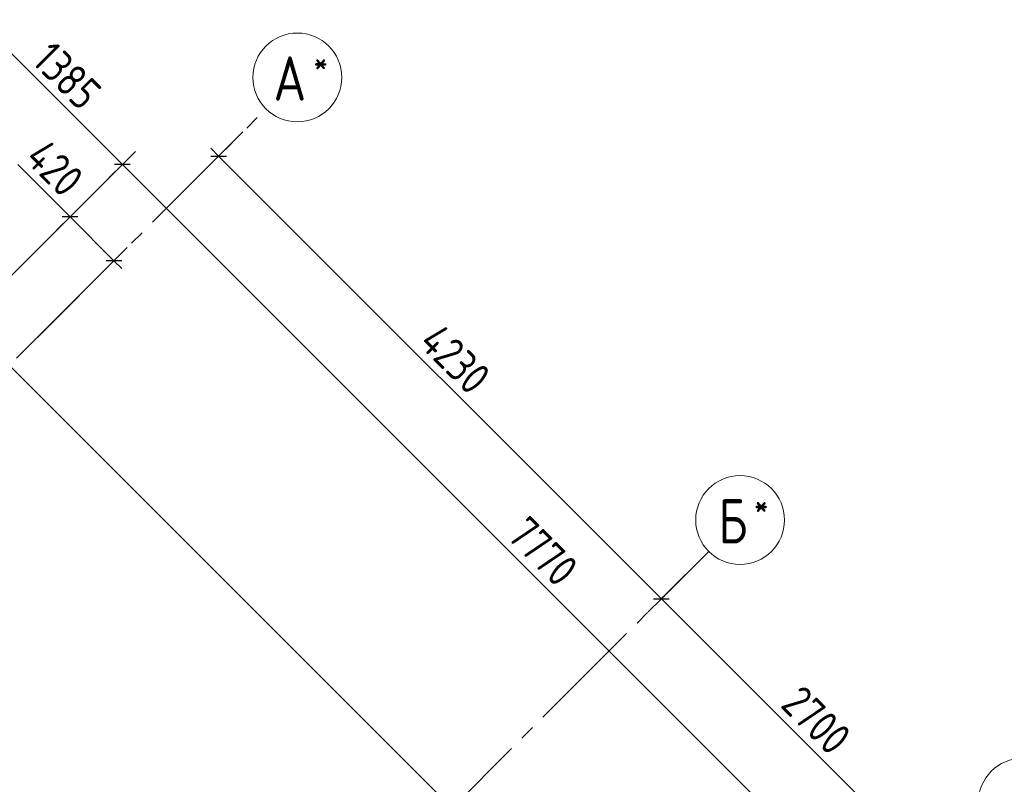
# Model space of a CAD drawing. Header units: millimetres. Extents: x 0 to 43617, y 0 to 59400.
# Tile 20 of 32: x 26508 to 33160, y 31355 to 36522. Entities that reach past the tile are written whole.
import ezdxf

# ---------------------------------------------------------------- set-up
doc = ezdxf.new("R2010")
doc.units = ezdxf.units.MM
doc.linetypes.add('______5', pattern=[1100, 800, -100, 100, -100])
for name, color, linetype, lineweight in [('Standard', 7, 'Continuous', 25), ('Оси', 40, '______5', 18), ('Размерная выноска', 7, 'Continuous', 13)]:
    doc.layers.add(name, color=color, linetype=linetype, lineweight=lineweight)
doc.layers.add('ЖБ Перекрытие верхний уровень', color=7, linetype='Continuous', lineweight=25, true_color=0xe0e0ff)
doc.styles.add('GOST 2.304-81', font='txt')
doc.styles.add('ISOCPEUR', font='txt')

msp = doc.modelspace()

# ---------------------------------------------------------------- linework, layer by layer
at = {"layer": 'Standard', "color": 7, "linetype": 'Continuous', "lineweight": 13, "transparency": 33554687}
for p, q in [((27201.9, 35543.9), (26223.4, 36522.4)), ((27852.4, 35600.5), (27799.4, 35653.5)), ((27852.4, 35600.5), (30843.5, 32609.4)), ((32696.1, 30049.7), (27201.9, 35543.9)), ((26848.3, 35190.4), (26795.3, 35243.4)), ((27145.3, 34893.4), (26848.3, 35190.4)), ((27145.3, 34893.4), (27198.3, 34840.4)), ((30843.5, 32609.4), (32752.7, 30700.2))]:
    msp.add_line(p, q, dxfattribs=at)
at = {"layer": 'Standard', "color": 251, "linetype": 'Continuous', "lineweight": -3, "true_color": 0x656565, "transparency": 33554687}
for p, q in [((27852.4, 35600.5), (28015.4, 35763.5)), ((27852.4, 35600.5), (27940.8, 35688.9)), ((27201.9, 35543.9), (27290.3, 35632.3)), ((27852.4, 35600.5), (27764, 35512.1)), ((27201.9, 35543.9), (26211.9, 34554)), ((27201.9, 35543.9), (27113.5, 35455.5)), ((26848.3, 35190.4), (26936.7, 35278.8)), ((26848.3, 35190.4), (26211.9, 34554)), ((26848.3, 35190.4), (26759.9, 35102)), ((27145.3, 34893.4), (27233.7, 34981.8)), ((27145.3, 34893.4), (26508.9, 34257)), ((27145.3, 34893.4), (27056.9, 34805)), ((30843.5, 32609.4), (30931.9, 32697.8)), ((30843.5, 32609.4), (30755.1, 32521))]:
    msp.add_line(p, q, dxfattribs=at)
at = {"layer": 'Standard', "color": 7, "linetype": 'Continuous', "lineweight": 25, "transparency": 33554687}
for p, q in [((27799.4, 35600.5), (27905.4, 35600.5)), ((27254.9, 35543.9), (27148.8, 35543.9)), ((26901.4, 35190.4), (26795.3, 35190.4)), ((27198.3, 34893.4), (27092.3, 34893.4)), ((30790.4, 32609.4), (30896.5, 32609.4))]:
    msp.add_line(p, q, dxfattribs=at)
at = {"layer": 'Standard', "color": 251, "linetype": 'Continuous', "lineweight": -3, "true_color": 0x656565, "transparency": 33554687}
msp.add_lwpolyline([(30843.5, 32609.4), (30855.5, 32621.4), (30855.5, 32621.4), (31006.5, 32772.4)], dxfattribs=at)
at = {"layer": 'ЖБ Перекрытие верхний уровень', "color": 7, "linetype": 'Continuous', "lineweight": 35, "transparency": 33554687}
msp.add_line((31635.4, 28989), (26141.2, 34483.3), dxfattribs=at)
at = {"layer": 'Оси', "color": 8, "linetype": '______5', "lineweight": -3, "transparency": 33554687}
for p, q in [((9515.6, 17263.7), (28171.9, 35920)), ((12153.1, 13919.1), (31163, 32929))]:
    msp.add_line(p, q, dxfattribs=at)
at = {"layer": 'Оси', "color": 7, "linetype": 'Continuous', "lineweight": 13, "transparency": 33554687}
for centre in [(28384.1, 36132.1), (31375.1, 33141.1), (33284.3, 31231.9)]:
    msp.add_circle(centre, 300, dxfattribs=at)
at = {"layer": 'Размерная выноска', "color": 7, "linetype": 'Continuous', "lineweight": 25, "transparency": 33554687}
msp.add_line((26848.3, 35190.4), (26494.8, 35543.9), dxfattribs=at)

# ---------------------------------------------------------------- texts
at = {"layer": 'Standard', "color": 7, "linetype": 'Continuous', "lineweight": 25, "transparency": 33554687, "char_height": 220, "attachment_point": 7, "rotation": 315, "style": 'GOST 2.304-81'}
for s, insert, width in [('1385', (26582.2, 36234.4), 594.591), ('420', (26534.3, 35575.2), 531.972), ('4230', (29195.3, 34328.3), 657.054), ('7770', (29790.8, 33025.7), 672.621), ('2700', (31639.9, 31883.7), 672.621)]:
    msp.add_mtext(s, dxfattribs=dict(at, insert=insert, width=width))
at = {"layer": 'Оси', "color": 7, "linetype": 'Continuous', "lineweight": 25, "transparency": 33554687, "attachment_point": 7, "style": 'ISOCPEUR'}
for s, insert, char_height, width in [('\\W0.80;*', (28492.6, 36149.7), 180, 215.909), ('\\W0.82;А', (28222.6, 35974.6), 300, 392.649), ('\\W0.80;*', (31468.6, 33158.6), 180, 215.891), ('\\W0.80;Б', (31228.6, 32983.6), 300, 359.83)]:
    msp.add_mtext(s, dxfattribs=dict(at, insert=insert, char_height=char_height, width=width))

doc.saveas('drawing.dxf')
